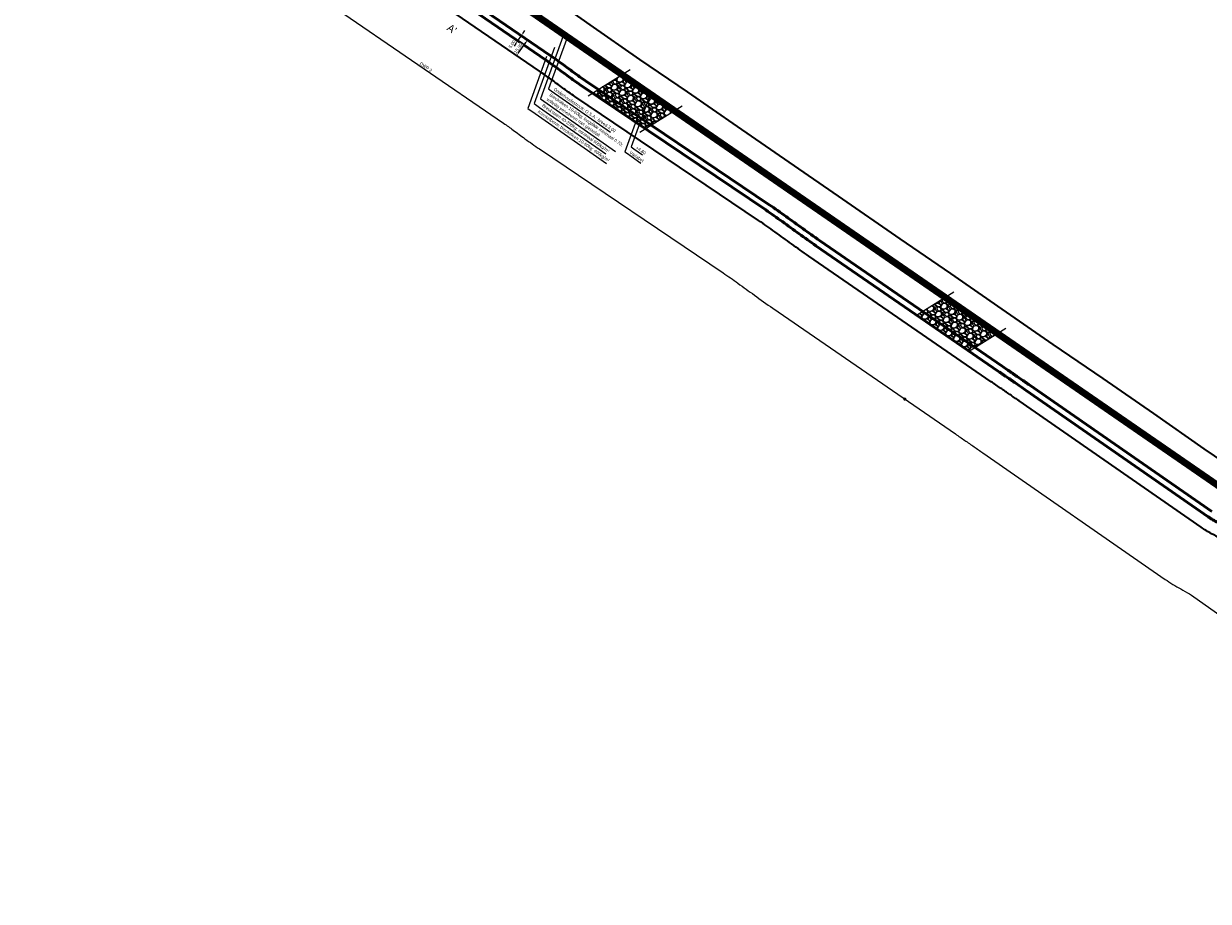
# Model space of a CAD drawing. Header units: metres. Extents: x -128301 to 77274, y 393138 to 412865.
# Tile 2 of 13: x 69684 to 70620, y 407081 to 407775. Entities that reach past the tile are written whole.
import ezdxf
from ezdxf.enums import TextEntityAlignment as Align

# ---------------------------------------------------------------- set-up
doc = ezdxf.new("R2010")
doc.units = ezdxf.units.M
doc.linetypes.add('CENTER2', pattern=[28.575, 19.05, -3.175, 3.175, -3.175])
doc.linetypes.add('ONDERHOUDSSTROOK', pattern=[28, 8, -20])
for name, color, linetype, lineweight in [('maatvoering-leadr', 7, 'Continuous', 30), ('maatvoering-lin', 7, 'Continuous', 30), ('Plts-Dwarsprofiel', 5, 'CENTER2', 70), ('sn-arcering_kreukelberm', 253, 'Continuous', 0), ('sn-arcering_overlaging', 126, 'Continuous', 9), ('TL-2.5mm Tekst', 7, 'Continuous', 25), ('TM-Glooiing', 4, 'Continuous', 50), ('TM-Invloedsgebied', 1, 'Continuous', 18), ('TM-Kreukelberm', 43, 'Continuous', 50), ('TM-onderhoudsweg', 3, 'Continuous', 35), ('TM-Werkgrens', 62, 'PBZ-WERKGRENS', 35)]:
    doc.layers.add(name, color=color, linetype=linetype, lineweight=lineweight)
doc.layers.add('sn-arcrand', color=7, linetype='Continuous', plot=False)
doc.styles.add('GM25mm', font='StagCAD.ttf', dxfattribs={"width": 0.96, "height": 2.5})
doc.styles.add('StagCAD', font='StagCAD.ttf')
doc.linetypes.add('PBZ-WERKGRENS', pattern='A,5.5,-1.05,["O",StagCAD,S=2,R=0,X=0,Y=-1],-3.45', length=10)
doc.dimstyles.new('GM-maatvoering', dxfattribs={"dimtxt": 2.5, "dimasz": 2.5, "dimexe": 1, "dimexo": 0, "dimgap": 1, "dimtad": 1, "dimrnd": 0.001, "dimzin": 1, "dimdsep": 46, "dimtxsty": 'StagCAD', "dimcen": 0.09, "dimclrd": 1, "dimclre": 1, "dimclrt": 7, "dimazin": 0, "dimtfac": 1, "dimtix": 1, "dimtmove": 0, "dimatfit": 3, "dimfxl": 1, "dimfxlon": 1, "dimtvp": 0.83, "dimtolj": 1, "dimtzin": 0, "dimlwd": 15, "dimlwe": 15, "dimarcsym": 0})
pattern_1 = [(280, (69601.242, 407941.536), (8.10919, -5.678117), [0.35, -0.35, 0.7, -5.6]), (280, (69601.1, 407944.354), (8.10919, -5.678117), [1.75, -5.25]), (280, (69601.384, 407944.76), (8.10919, -5.678117), [1.75, -5.25]), (280, (69603.6544, 407941.9614), (8.10919, -5.678117), [0.35, -6.65]), (280, (69603.736, 407945.53), (8.10919, -5.678117), [1.05, -5.95]), (280, (69604.081, 407945.5906), (8.10919, -5.678117), [1.05, -5.95]), (280, (69605.155, 407941.515), (8.10919, -5.678117), [2.1, -4.9]), (280, (69605.4386, 407941.9206), (8.10919, -5.678117), [2.1, -4.9]), (280, (69605.824, 407943.7656), (8.10919, -5.678117), [0.7, -6.3]), (280, (69606.2296, 407943.482), (8.10919, -5.678117), [0.35, -6.65]), (280, (69606.372, 407946.7054), (8.10919, -5.678117), [0.35, -0.35, 0.35, -5.95]), (10, (69604.993, 407946.462), (5.678117, 8.10919), [1.05, -5.95]), (10, (69602.641, 407945.692), (5.678117, 8.10919), [0.35, -0.7, 0.35, -0.7, 1.4, -3.5]), (10, (69606.899, 407945.732), (5.678117, 8.10919), [0.35, -6.65]), (10, (69603.979, 407944.151), (5.678117, 8.10919), [0.35, -6.65]), (10, (69605.763, 407944.11), (5.678117, 8.10919), [0.35, -6.65]), (10, (69602.0934, 407942.752), (5.678117, 8.10919), [0.7, -6.3]), (10, (69601.8095, 407942.347), (5.678117, 8.10919), [1.05, -5.95]), (10, (69606.0064, 407942.7315), (5.678117, 8.10919), [0.7, -0.35, 0.7, -5.25]), (10, (69603.999, 407942.022), (5.678117, 8.10919), [1.4, -5.6]), (10, (69604.06, 407941.6775), (5.678117, 8.10919), [0.7, -6.3]), (10, (69601.769, 407940.563), (5.678117, 8.10919), [1.4, -5.6]), (10, (69601.8294, 407940.218), (5.678117, 8.10919), [1.05, -5.95]), (325, (69601.688, 407943.0363), (6.893654, 1.215537), [0.494975, -9.40452]), (325, (69603.5937, 407942.306), (6.893654, 1.215537), [0.494975, -9.40452]), (325, (69604.7493, 407941.799), (6.893654, 1.215537), [0.494975, -9.40452]), (325, (69604.5878, 407946.746), (6.893654, 1.215537), [0.494975, -9.40452]), (325, (69606.088, 407946.3), (6.893654, 1.215537), [0.494975, -9.40452]), (325, (69602.8435, 407942.529), (6.893654, 1.215537), [0.989947, -8.90955]), (325, (69607.446, 407942.63), (6.893654, 1.215537), [0.989947, -8.90955]), (55, (69600.836, 407941.82), (-1.215537, 6.893654), [0.989947, -8.90955]), (55, (69601.2417, 407941.536), (-1.215537, 6.893654), [0.989947, -8.90955]), (55, (69603.1474, 407940.806), (-1.215537, 6.893654), [0.989947, -8.90955]), (55, (69605.378, 407942.2653), (-1.215537, 6.893654), [0.989947, -8.90955]), (55, (69605.4386, 407941.9206), (-1.215537, 6.893654), [0.989947, -8.90955]), (55, (69603.1274, 407942.9347), (-1.215537, 6.893654), [1.484924, -8.41457]), (55, (69603.208, 407940.461), (-1.215537, 6.893654), [1.484924, -8.41457]), (55, (69602.7827, 407942.874), (-1.215537, 6.893654), [1.9799, -7.919596]), (55, (69606.372, 407946.7054), (-1.215537, 6.893654), [1.9799, -7.919596]), (55, (69606.0273, 407946.6446), (-1.215537, 6.893654), [1.9799, -7.919596]), (55, (69602.2965, 407945.6314), (-1.215537, 6.893654), [0.494975, -9.40452]), (55, (69604.02, 407945.9352), (-1.215537, 6.893654), [0.494975, -9.40452]), (306.56505, (69601.3024, 407941.1913), (1.215537, -6.893654), [0.782624, -14.86985]), (306.56505, (69603.1274, 407942.9347), (1.215537, -6.893654), [0.782624, -14.86985]), (306.56505, (69602.8635, 407940.4003), (1.215537, -6.893654), [1.56525, -14.08723]), (306.56505, (69603.2082, 407940.461), (1.215537, -6.893654), [1.56525, -14.08723]), (343.43495, (69606.2903, 407943.137), (6.893654, 1.215537), [0.7826, -7.826, 1.5652, -5.478676]), (343.43495, (69602.925, 407946.0976), (6.893654, 1.215537), [0.782624, -14.86985]), (343.43495, (69600.35, 407944.5773), (6.893654, 1.215537), [0.782624, -14.86985]), (343.43495, (69602.986, 407945.753), (6.893654, 1.215537), [0.782624, -14.86985]), (343.43495, (69606.6958, 407942.853), (6.893654, 1.215537), [0.782624, -14.86985]), (343.43495, (69606.2903, 407943.137), (6.893654, 1.215537), [0.782624, -14.86985]), (343.43495, (69604.3238, 407944.2118), (6.893654, 1.215537), [1.56525, -14.08723]), (343.43495, (69604.263, 407944.5565), (6.893654, 1.215537), [1.56525, -14.08723]), (36.56505, (69604.0807, 407945.5906), (6.893654, 1.215537), [0.782624, -14.86985]), (36.56505, (69601.0393, 407944.699), (6.893654, 1.215537), [1.56525, -14.08723]), (36.56505, (69601.384, 407944.7597), (6.893654, 1.215537), [1.56525, -14.08723]), (73.43495, (69606.108, 407944.171), (-1.215537, 6.893654), [1.56525, -14.08723]), (73.43495, (69606.2296, 407943.4817), (-1.215537, 6.893654), [2.34787, -13.304604]), (325, (69600.3147, 407944.7775), (1.2546985, 1.791895), [1.09375, -0.546875])]
pattern_2 = [(193.01279, (69619.07284, 407570.60876), (-89.27138063, -21.21222763), [1.025164, -101.49145]), (149.96974, (69618.074, 407570.37792), (79.2739156, -46.20589039), [1.759214, -174.162147]), (97.51045, (69616.55094, 407571.25834), (14.34220892, -112.3678488), [1.240445, -122.80417]), (232.27369, (69613.02392, 407571.4024), (93.65498749, 120.4681191), [1.602014, -158.59931]), (257.833654, (69612.04367, 407570.1353), (21.23813645, 96.75652516), [1.5709, -155.519423]), (322.27369, (69611.7126, 407568.5997), (-120.4681191, 93.65498749), [1.602014, -158.59931]), (2.69424, (69612.9797, 407567.61943), (-124.85172596, -5.600904), [2.11858, -209.739346]), (37.25533, (69615.09593, 407567.719), (139.84792384, 106.72808158), [2.00016, -198.01577]), (86.429566, (69616.68795, 407568.92985), (6.88297315, 116.11042107), [1.60744, -159.136637]), (140.23636, (69616.78806, 407570.53417), (64.2906719, -54.3191155), [1.83514, -89.92181]), (187.397438, (69615.3774, 407571.70796), (-122.980439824, -16.21349502), [2.373234, -234.95032]), (103.81407, (69619.1597, 407567.01304), (-17.46965537, 68.0461986), [0.810014, -80.1917]), (136.469234, (69618.96632, 407567.79963), (72.40389663, -69.30235893), [1.541046, -152.563917]), (190, (69617.849, 407568.861), (-4.370652, -6.24194), [1.07763, -9.69868]), (168.19859, (69617.9366, 407569.916), (39.9509978, -9.3693851), [0.580324, -57.45187]), (256.8014, (69617.3685, 407570.0347), (6.8700188, 23.0964682), [0.8207, -40.21426]), (355.96376, (69617.1812, 407569.2357), (27.4671206, -0.6280802), [1.33296, -43.098894]), (126.56505, (69618.5108, 407569.1418), (8.113225, -14.9832435), [0.96386, -23.132694]), (341.38954, (69613.7482, 407572.56966), (75.5313431, -24.98070872), [1.350264, -133.67648]), (35.346176, (69615.0279, 407572.13875), (-73.0449312, -51.17871457), [1.132797, -112.14665]), (258.19859, (69619.3849, 407570.3902), (9.3693851, 39.9509978), [1.16064, -56.87155]), (308.61046, (69619.14756, 407569.2541), (-49.30742844, 62.43234018), [1.350264, -133.67648]), (304.44395, (69611.0384, 407568.6997), (-22.468388, 34.3371394), [1.302106, -63.8032]), (259.77514, (69611.7749, 407567.62584), (16.86748396, 90.5145866), [1.091016, -108.01078]), (31.80141, (69615.0767, 407564.1046), (34.3371394, 22.468388), [1.16064, -56.87155]), (342.354025, (69616.0631, 407564.7162), (-98.6278113, 31.85072747), [1.27735, -126.45713]), (34.44395, (69612.01815, 407566.2462), (-34.3371394, -22.468388), [0.65105, -64.454256]), (66.30993, (69614.7022, 407564.3668), (11.2406712, 29.3384068), [0.388544, -38.465985]), (130.96376, (69614.8583, 407564.7226), (14.3551633, -19.353896), [1.5709, -29.847164]), (151.009006, (69613.82844, 407565.90885), (66.79003822, -37.46458587), [1.4558, -144.124095]), (268.69007, (69616.7878, 407568.6739), (2.4993663, 16.8545296), [1.09897, -26.37533]), (318.157227, (69616.76267, 407567.5752), (97.37165093, -86.78496871), [1.91867, -189.948027]), (25.9454, (69618.19204, 407566.2953), (-55.5623214, -26.21096026), [0.784525, -77.66818]), (55, (69618.8975, 407566.6385), (-1.871286, 10.61259), [0.4572, -7.1628]), (85.25644, (69613.8347, 407566.1835), (-5.6268128, -61.17617982), [1.0586, -104.80182]), (13.01279, (69613.92227, 407567.2385), (89.27138063, 21.21222763), [2.05033, -100.466287]), (325, (69615.92, 407567.7), (10.61259, 1.871286), [1.9812, -5.6388]), (290.304846, (69617.54285, 407566.5638), (31.8248187, -87.40009448), [1.20483, -119.27795]), (219.0546, (69617.9609, 407565.4338), (-23.7245484, -20.5971019), [1.10949, -54.36495]), (172.645975, (69617.09938, 407564.7348), (-162.30335742, 20.62301069), [1.806435, -178.837393]), (140.42608, (69615.3078, 407564.96602), (-76.77454906, 63.06042036), [1.91109, -189.19754])]

# ---------------------------------------------------------------- blocks, each defined once
blk = doc.blocks.new('punt')
at = {"layer": 'Plts-Dwarsprofiel', "linetype": 'Continuous', "lineweight": 35, "ltscale": 0.5, "const_width": 1.25}
blk.add_lwpolyline([(-0.625, 0, 1), (0.625, 0, 1)], format="xyb", close=True, dxfattribs=at)
blk = doc.blocks.new('*D26')
at = {"layer": 'Defpoints', "color": 0, "transparency": 16777216}
for p in [(71486.69, 407354.29), (71480.48, 407342.59), (71531.54, 407332.15), (71503.6, 407315.16), (71519.06, 407308.78)]:
    blk.add_point(p, dxfattribs=at)
at = {"layer": 'maatvoering-lin', "color": 1, "lineweight": 15, "transparency": 16777216}
for p, q in [((71474.69, 407331.68), (71473.75, 407329.91)), ((71518.76, 407308.21), (71517.82, 407306.45))]:
    blk.add_line(p, q, dxfattribs=at)
blk.add_arc((61983.94, 389452.24), 20241.24, 61.905545, 62.032722, dxfattribs=at)
at = {"layer": 'maatvoering-lin', "color": 1, "transparency": 16777216}
for points in [[(71476.23, 407329.25), (71476.62, 407329.99), (71474.22, 407330.79)], [(71516.28, 407308.88), (71515.89, 407308.14), (71518.29, 407307.33)]]:
    blk.add_solid(points, dxfattribs=at)
blk = doc.blocks.new('*D28')
at = {"layer": 'maatvoering-lin', "color": 1, "lineweight": 15, "transparency": 16777216}
for p, q in [((70074.87, 407751.48), (70080.55, 407759.71)), ((70081.97, 407761.77), (70082.79, 407761.2)), ((70073.45, 407749.43), (70074.27, 407748.86))]:
    blk.add_line(p, q, dxfattribs=at)
at = {"layer": 'maatvoering-lin', "color": 7, "transparency": 16777216, "insert": (70074.56, 407755), "char_height": 2.5, "attachment_point": 5, "rotation": 55.39998, "style": 'StagCAD', "bg_fill": 3, "box_fill_scale": 1.1, "bg_fill_color": 256, "bg_fill_true_color": 13158600, "bg_fill_transparency": 0}
blk.add_mtext('\\A1;15.00', dxfattribs=at)
at = {"layer": 'Defpoints', "color": 0, "transparency": 16777216}
for p in [(70081.97, 407761.77), (70081.97, 407761.77), (70073.45, 407749.43)]:
    blk.add_point(p, dxfattribs=at)
at = {"layer": 'maatvoering-lin', "color": 1, "transparency": 16777216}
for points in [[(70080.2, 407759.95), (70080.89, 407759.48), (70081.97, 407761.77)], [(70074.53, 407751.72), (70075.21, 407751.25), (70073.45, 407749.43)]]:
    blk.add_solid(points, dxfattribs=at)
blk = doc.blocks.new('*D40')
at = {"layer": 'maatvoering-lin', "color": 1, "lineweight": 15, "transparency": 16777216}
for p, q in [((70077.03, 407765.17), (70076.2, 407765.75)), ((70078.44, 407767.24), (70079.87, 407769.29)), ((70072.75, 407759.01), (70071.33, 407756.96)), ((70074.19, 407761.06), (70073.35, 407761.64))]:
    blk.add_line(p, q, dxfattribs=at)
at = {"layer": 'maatvoering-lin', "color": 7, "transparency": 16777216, "insert": (70069.65, 407758.44), "char_height": 2.5, "attachment_point": 5, "rotation": 55.32007, "style": 'StagCAD', "bg_fill": 3, "box_fill_scale": 1.1, "bg_fill_color": 256, "bg_fill_true_color": 13158600, "bg_fill_transparency": 0}
blk.add_mtext('\\A1;5.00', dxfattribs=at)
at = {"layer": 'Defpoints', "color": 0, "transparency": 16777216}
for p in [(70077.02, 407765.18), (70077.03, 407765.17), (70074.19, 407761.06)]:
    blk.add_point(p, dxfattribs=at)
at = {"layer": 'maatvoering-lin', "color": 1, "lineweight": 15, "transparency": 16777216}
blk.add_line((70074.18, 407761.07), (70077.02, 407765.18), dxfattribs=at)
at = {"layer": 'maatvoering-lin', "color": 1, "transparency": 16777216}
for points in [[(70078.1, 407767.48), (70078.79, 407767), (70077.02, 407765.18)], [(70072.41, 407759.25), (70073.1, 407758.78), (70074.18, 407761.07)]]:
    blk.add_solid(points, dxfattribs=at)

msp = doc.modelspace()

# ---------------------------------------------------------------- hatches: boundary and pattern name
at = {"layer": 'sn-arcering_kreukelberm'}
h = msp.add_hatch(dxfattribs=at)
h.set_pattern_fill('GRAVEL', color=256, scale=0.3, style=0)
h.set_pattern_definition(pattern_2)
h.paths.add_polyline_path([(70196.431, 407704.979), (70155.15, 407733.457), (70133.159, 407719.794), (70174.927, 407691.619)])
h = msp.add_hatch(dxfattribs=at)
h.set_pattern_fill('GRAVEL', color=256, scale=0.3, style=0)
h.set_pattern_definition(pattern_2)
h.paths.add_polyline_path([(70451.599, 407528.951), (70410.318, 407557.429), (70389.362, 407544.408), (70430.683, 407515.956)])
at = {"layer": 'sn-arcering_overlaging'}
h = msp.add_hatch(dxfattribs=at)
h.set_pattern_fill('NATUURST', color=256, scale=0.7, angle=-45, style=0, pattern_type=2)
h.set_pattern_definition(pattern_1)
h.paths.add_polyline_path([(70197.126, 407705.411), (70155.845, 407733.889), (70155.15, 407733.457), (70196.431, 407704.979)])
h = msp.add_hatch(dxfattribs=at)
h.set_pattern_fill('NATUURST', color=256, scale=0.7, angle=-45, style=0, pattern_type=2)
h.set_pattern_definition(pattern_1)
h.paths.add_polyline_path([(70452.294, 407529.383), (70411.013, 407557.861), (70410.318, 407557.429), (70451.599, 407528.951)])

# ---------------------------------------------------------------- linework, layer by layer
at = {"layer": 'sn-arcrand'}
for points in [[(70129.755, 407717.679), (70163.04, 407738.359)], [(70170.712, 407689), (70203.997, 407709.68)], [(70389.182, 407544.297), (70418.755, 407562.67)], [(70430.139, 407515.618), (70459.712, 407533.992)]]:
    msp.add_lwpolyline(points, dxfattribs=at)
at = {"layer": 'TM-Glooiing'}
for points in [[(70006.839, 408295.822), (70006.173, 408296.168, -0.0878983), (69998.716, 408286.738), (69988.166, 408277.751, 0.0643733), (69979.595, 408268.301), (69901.152, 408155.603, 0.0574864), (69835.962, 408034.329, 0.0546874), (69828.091, 408005.788, 0.1903496), (69839.25, 407955.015, 0.0927691), (69849.954, 407943.998), (70902.287, 407218.042, 0.4488935), (71135.633, 407275.142), (71222.781, 407439.734), (71222.119, 407440.084)], [(70622.462, 407389.19), (70478.703, 407488.98, 0.001133), (70471.388, 407494.03, 0.0003141), (70464.058, 407499.059, -0.0005047), (70456.73, 407504.091), (70312.595, 407603.338, -0.0057967), (70299.324, 407612.749, 0.000797), (70286.147, 407622.293, 0.0073918), (70272.817, 407631.617), (70127.739, 407729.481, -0.009437), (70118.39, 407736.089, -0.0006019), (70109.172, 407742.886, 0.0082317), (70099.854, 407749.539), (69852.368, 407919.099)]]:
    msp.add_lwpolyline(points, format="xyb", dxfattribs=at)
at = {"layer": 'TM-Invloedsgebied'}
msp.add_lwpolyline([(69927.641, 407788.735), (70063.033, 407695.974, -0.0081514), (70070.535, 407690.616, 0.0006019), (70079.879, 407683.726, 0.0095051), (70091.314, 407675.646), (70236.407, 407577.772, -0.0073562), (70248.104, 407569.588, -0.000797), (70261.114, 407560.166, 0.0058205), (70275.674, 407549.842), (70419.882, 407450.545, 0.0005047), (70427.317, 407445.439, -0.0003141), (70434.58, 407440.456, -0.001133), (70441.638, 407435.583), (70585.579, 407335.667, 0.0231994), (70597.819, 407328.088, -0.0007221), (70604.833, 407324.169, -0.0220906), (70606.319, 407323.248), (70749.034, 407222.329, 0.0148028)], format="xyb", dxfattribs=at)
at = {"layer": 'TM-Kreukelberm', "flags": 128}
msp.add_lwpolyline([(70627.009, 407380.509, -0.0227854), (70619.627, 407385.071), (70475.851, 407484.872, 0.001133), (70468.556, 407489.909, 0.0003141), (70461.232, 407494.934, -0.0005047), (70453.896, 407499.972), (70309.755, 407599.223, -0.0057986), (70296.385, 407608.704, 0.000797), (70283.22, 407618.238, 0.0073893), (70270.017, 407627.475), (70124.937, 407725.34, -0.009443), (70115.428, 407732.061, -0.0006019), (70106.2, 407738.865, 0.0082263), (70097.022, 407745.419), (69849.542, 407914.975, -0.1035835)], format="xyb", dxfattribs=at)
at = {"layer": 'TM-onderhoudsweg'}
msp.add_lwpolyline([(70006.839, 408295.822, -0.088549), (69999.208, 408286.173), (69988.652, 408277.18, 0.0643733), (69980.211, 408267.873), (69901.767, 408155.175, 0.0574864), (69836.659, 408034.052, 0.0546874), (69828.831, 408005.669, 0.1903674), (69839.875, 407955.43, 0.0927691), (69850.387, 407944.611), (70902.713, 407218.659, 0.4488935), (71134.971, 407275.493), (71222.119, 407440.084)], format="xyb", dxfattribs=at)
at = {"layer": 'TM-onderhoudsweg', "linetype": 'ONDERHOUDSSTROOK', "const_width": 3, "flags": 128}
msp.add_lwpolyline([(69999.01, 408284.033), (69990.52, 408276.8, 0.0634403), (69982.171, 408268.063), (69902.998, 408154.318, 0.0574864), (69838.053, 408033.498, 0.0546874), (69830.312, 408005.43, 0.1904233), (69841.128, 407956.255, 0.0927886), (69851.259, 407945.832), (70903.565, 407219.894, 0.4488907), (71133.644, 407276.193), (71220.794, 407440.786, 0.1548687), (71222.253, 407448.821), (71220.22, 407464.664)], format="xyb", dxfattribs=at)
at = {"layer": 'TM-onderhoudsweg', "flags": 128}
msp.add_lwpolyline([(70001.63, 408282.179, 0.6225669), (69999.983, 408282.891), (69990.597, 408274.896, 0.0643733), (69982.673, 408266.159), (69904.23, 408153.461, 0.0574864), (69839.447, 408032.944, 0.0546874), (69831.793, 408005.191, 0.1904428), (69842.374, 407957.089, 0.0927691), (69852.117, 407947.062), (70904.417, 407221.129, 0.4488907), (71132.319, 407276.895), (71219.468, 407441.488, 0.1548687), (71220.765, 407448.631), (71218.732, 407464.473, 0.7316656), (71216.857, 407464.814)], format="xyb", dxfattribs=at)
at = {"layer": 'TM-Werkgrens', "flags": 128}
msp.add_lwpolyline([(71162.257, 407390.857), (71189.136, 407430.916), (71205.603, 407455.512), (71223.742, 407490.917), (71225.247, 407494.8), (71224.71, 407500.066), (71222.979, 407503.974), (71217.31, 407510.048), (71217.529, 407510.609), (71252.771, 407496.875), (71252.267, 407495.582), (71243.852, 407497.303), (71237.968, 407496.113), (71233.786, 407493.15), (71230.141, 407487.746), (71223.434, 407475.09, 0.1549574), (71222.243, 407468.539), (71224.419, 407453.179), (71228.398, 407458.22), (71235.141, 407464.66), (71247.515, 407470.366), (71264.366, 407474.891), (71278.707, 407473.639), (71290.801, 407468.379), (71303.888, 407461.52), (71312.121, 407457.345), (71337.348, 407444.303), (71382.762, 407421.927), (71427.006, 407400.583), (71472.454, 407377.933), (71516.14, 407355.093), (71542.827, 407340.616), (71521.792, 407301.134), (71507.701, 407308.724), (71269.273, 407435.286, 0.0301995), (71268.444, 407435.119, 0.0219435), (71264.081, 407433.817, 0.0262777), (71250.855, 407429.133, 0.0601679), (71247.862, 407427.306, 0.0981375), (71247.341, 407426.678), (71164.2, 407260.287, -0.2267265), (71031.368, 407160.654, -0.0817916), (70975.038, 407159.16, -0.0629398), (70920.372, 407173.632, -0.0559891), (70871.38, 407199.857), (70801.436, 407248.109, 0.0126353), (70794.305, 407252.718, -0.0009661), (70786.337, 407257.609, -0.0146734), (70777.819, 407263.212), (70634.957, 407364.235, 0.0239895), (70629.281, 407367.784, 0.0007221), (70622.144, 407371.772, -0.0228784), (70613.956, 407376.835), (70470.149, 407476.658, 0.001133), (70462.893, 407481.667, 0.0003141), (70455.579, 407486.685, -0.0005047), (70448.227, 407491.734), (70304.075, 407590.993, -0.0058025), (70290.507, 407600.614, 0.000797), (70277.368, 407610.13, 0.0073842), (70264.415, 407619.191), (70119.333, 407717.058, -0.0094545), (70109.503, 407724.005, -0.0006019), (70100.256, 407730.823, 0.0082153), (70091.358, 407737.178), (69914.654, 407858.243), (69892.046, 407825.245), (69821.282, 407873.727, -0.1035835), (69791.514, 407904.816), (69782.724, 407918.922, -0.1873365), (69761.886, 408016.464, -0.003665), (69762.381, 408019.396), (69801.773, 408012.45, -0.0510093), (69810.816, 408044.325, -0.0574864), (69878.942, 408171.062), (69986.765, 408325.969, 0.0162489), (69990.464, 408331.744, -0.0006973), (69994.348, 408338.245, -0.0177781), (69998.851, 408345.186), (70039.22, 408402.158), (70048.401, 408404.989), (70044.827, 408416.578), (70030.394, 408462.62), (70037.911, 408464.913), (70052.276, 408418.473), (70059.591, 408395.348), (70060.963, 408384.974), (70060.221, 408375.153), (70057.15, 408365.127), (70052.79, 408357.697), (70046.177, 408348.288), (70029.723, 408325.097), (70019.981, 408310.112), (70011.473, 408293.427), (70005.572, 408277.296), (70001.635, 408267.689), (69993.517, 408252.307), (69978.975, 408230.661), (69967.754, 408214.831), (69938.801, 408173.476), (69909.99, 408131.875), (69884.923, 408089.804), (69863.007, 408045.362), (69854.218, 408024.876), (69851.102, 408014.575), (69849.557, 408001.343), (69851.075, 407986.063), (69853.748, 407977.665), (69859.861, 407964.34), (69867.019, 407955.573), (69885.415, 407942.012), (69904.614, 407929.44), (69946.753, 407900.575), (69991.178, 407869.925), (70033.254, 407841.125), (70073.065, 407813.511), (70114.251, 407785.485), (70131.1, 407773.592), (70170.261, 407746.414), (70208.121, 407720.722), (70247.489, 407693.283), (70288.264, 407665.229), (70327.308, 407638.245), (70376.081, 407604.565), (70415.939, 407577.232), (70456.537, 407549.108), (70496.793, 407521.158), (70536.244, 407494.221), (70576.224, 407466.686), (70615.991, 407438.805), (70640.71, 407422.189), (70680.973, 407394.664), (70720.325, 407367.491), (70759.705, 407339.951), (70800.978, 407311.7), (70842.752, 407282.487), (70882.687, 407254.819), (70912.77, 407234.704), (70912.824, 407234.755), (70920.975, 407229.263), (70923.516, 407227.656), (70936.68, 407221.181), (70939.889, 407219.867), (70948.979, 407216.938), (70961.662, 407214.253), (70977.057, 407212.017), (70983.254, 407211.56), (71006.489, 407212.832), (71028.171, 407217.78), (71048.638, 407226.263), (71067.745, 407238.417), (71084.674, 407252.826), (71096.237, 407268.246), (71097.042, 407269.69)], format="xyb", dxfattribs=at)

# ---------------------------------------------------------------- block references
at = {"layer": 'Plts-Dwarsprofiel', "rotation": 325.0000000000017}
msp.add_blockref('punt', (70379.878, 407478.09), dxfattribs=at)

# ---------------------------------------------------------------- texts
at = {"layer": 'Plts-Dwarsprofiel', "linetype": 'Continuous', "ltscale": 0.5, "insert": (70022.161, 407770.459), "char_height": 6, "attachment_point": 5, "rotation": 325.057581, "style": 'StagCAD'}
msp.add_mtext_dynamic_manual_height_columns("A'", width=14.02627, gutter_width=1, heights=[0], dxfattribs=at)
at = {"layer": 'TL-2.5mm Tekst', "style": 'GM25mm', "width": 0.96}
msp.add_text('DWP 2', height=2.5, rotation=325, dxfattribs=at).set_placement((70000.519, 407738.805), align=Align.BOTTOM_CENTER)

# ---------------------------------------------------------------- dimensions: what is measured, and where the dimension line sits
at = {"layer": 'maatvoering-lin'}
dim = msp.add_angular_dim_2l(base=(71503.605, 407315.164), line1=((71531.544, 407332.154), (71519.064, 407308.781)), line2=((71480.481, 407342.594), (71486.691, 407354.294)), text=' ', dimstyle='GM-maatvoering', dxfattribs=at)
dim.commit()
dim.dimension.update_dxf_attribs({"geometry": '*D26', "text_midpoint": (-128300.762, 393137.791)})

# ---------------------------------------------------------------- leaders
at = {"layer": 'maatvoering-leadr', "annotation_type": 0, "has_hookline": 1, "hookline_direction": 0, "text_width": 7.5, "horizontal_direction": (0.819152, -0.573576, 0)}
msp.add_leader([(70178.606, 407718.188), (70163.728, 407677.212), (70165.776, 407675.778)], dimstyle='GM-maatvoering', override={"dimscale": 0, "dimgap": 1, "dimtad": 1}, dxfattribs=at)

# ---------------------------------------------------------------- next in the draw order: texts
at = {"layer": 'maatvoering-leadr', "color": 7, "char_height": 2.5, "attachment_point": 7, "rotation": 325, "style": 'StagCAD', "bg_fill": 3, "box_fill_scale": 1.2, "bg_fill_color": 256, "bg_fill_transparency": 0}
for s, insert in [('\\A1;Onderhoudsstrook; O.S.A.; breed 3.00', (70101.885, 407721.863)), ('\\A1;+4.80', (70167.168, 407676.023))]:
    msp.add_mtext(s, dxfattribs=dict(at, insert=insert))

# ---------------------------------------------------------------- next in the draw order: dimensions: what is measured, and where the dimension line sits
at = {"layer": 'maatvoering-lin'}
dim = msp.add_linear_dim(base=(70081.967, 407761.773), p1=(70073.45, 407749.426), p2=(70081.967, 407761.773), angle=55.39998, dimstyle='GM-maatvoering', override={"dimtmove": 1, "dimtfill": 1}, dxfattribs=at)
dim.commit()
dim.dimension.update_dxf_attribs({"geometry": '*D28', "text_midpoint": (70076.413, 407753.721), "dimtype": 161})

# ---------------------------------------------------------------- next in the draw order: dimensions: what is measured, and where the dimension line sits
dim = msp.add_linear_dim(base=(70077.022, 407765.182), p1=(70074.188, 407761.063), p2=(70077.033, 407765.174), angle=55.320074, dimstyle='GM-maatvoering', override={"dimtmove": 1, "dimtfill": 1}, dxfattribs=at)
dim.commit()
dim.dimension.update_dxf_attribs({"geometry": '*D40', "text_midpoint": (70071.497, 407757.161), "dimtype": 161})

# ---------------------------------------------------------------- next in the draw order: leaders
at = {"layer": 'maatvoering-leadr', "annotation_type": 0, "has_hookline": 1, "hookline_direction": 0, "horizontal_direction": (0.819152, -0.573576, 0)}
for points, text_width in [([(70113.728, 407765.041), (70098.445, 407723.052), (70100.493, 407721.618)], 56.25), ([(70168.99, 407701.553), (70158.737, 407673.382), (70160.785, 407671.948)], 12)]:
    msp.add_leader(points, dimstyle='GM-maatvoering', override={"dimscale": 0, "dimgap": 1, "dimtad": 1}, dxfattribs=dict(at, text_width=text_width))

# ---------------------------------------------------------------- next in the draw order: texts
at = {"layer": 'maatvoering-leadr', "color": 7, "insert": (70162.178, 407672.193), "char_height": 2.5, "attachment_point": 7, "rotation": 325, "style": 'StagCAD', "bg_fill": 3, "box_fill_scale": 1.2, "bg_fill_color": 256, "bg_fill_transparency": 0}
msp.add_mtext('\\A1;Variabel', dxfattribs=at)

# ---------------------------------------------------------------- next in the draw order: texts
at = {"layer": 'maatvoering-leadr', "color": 7, "insert": (70096.15, 407713.672), "char_height": 2.5, "attachment_point": 7, "rotation": 325, "style": 'StagCAD', "bg_fill": 3, "box_fill_scale": 1.2, "bg_fill_color": 256, "bg_fill_transparency": 0}
msp.add_mtext('\\A1;Breuksteen 10-60kg; laagdikte minimaal 0.70;\\Pvolledig penetreren met gietasfalt', dxfattribs=at)

# ---------------------------------------------------------------- next in the draw order: leaders
at = {"layer": 'maatvoering-leadr', "annotation_type": 0, "has_hookline": 1, "hookline_direction": 0, "text_width": 68.25, "horizontal_direction": (0.819152, -0.573576, 0)}
msp.add_leader([(70110.124, 407765.024), (70092.037, 407715.33), (70094.757, 407713.426)], dimstyle='GM-maatvoering', override={"dimscale": 0, "dimgap": 1, "dimtad": 1}, dxfattribs=at)

# ---------------------------------------------------------------- next in the draw order: texts
at = {"layer": 'maatvoering-leadr', "color": 7, "insert": (70092.708, 407708.757), "char_height": 2.5, "attachment_point": 7, "rotation": 325, "style": 'StagCAD', "bg_fill": 3, "box_fill_scale": 1.2, "bg_fill_color": 256, "bg_fill_transparency": 0}
msp.add_mtext('\\A1;Breuksteen 40-200kg; minimaal 600kg/m²', dxfattribs=at)

# ---------------------------------------------------------------- next in the draw order: leaders
at = {"layer": 'maatvoering-leadr', "annotation_type": 0, "has_hookline": 1, "hookline_direction": 0, "text_width": 62.875, "horizontal_direction": (0.819152, -0.573576, 0)}
msp.add_leader([(70103.121, 407755.666), (70087.047, 407711.5), (70091.315, 407708.511)], dimstyle='GM-maatvoering', override={"dimscale": 0, "dimgap": 1, "dimtad": 1}, dxfattribs=at)

# ---------------------------------------------------------------- next in the draw order: texts
at = {"layer": 'maatvoering-leadr', "color": 7, "insert": (70089.267, 407703.842), "char_height": 2.5, "attachment_point": 7, "rotation": 325, "style": 'StagCAD', "bg_fill": 3, "box_fill_scale": 1.2, "bg_fill_color": 256, "bg_fill_transparency": 0}
msp.add_mtext('\\A1;Kreukelberm; breuksteen 10-60kg; 400kg/m²', dxfattribs=at)

# ---------------------------------------------------------------- next in the draw order: leaders
at = {"layer": 'maatvoering-leadr', "annotation_type": 0, "has_hookline": 1, "hookline_direction": 0, "text_width": 67.75, "horizontal_direction": (0.819152, -0.573576, 0)}
msp.add_leader([(70096.95, 407748.591), (70082.056, 407707.67), (70087.874, 407703.596)], dimstyle='GM-maatvoering', override={"dimscale": 0, "dimgap": 1, "dimtad": 1}, dxfattribs=at)

doc.saveas('drawing.dxf')
